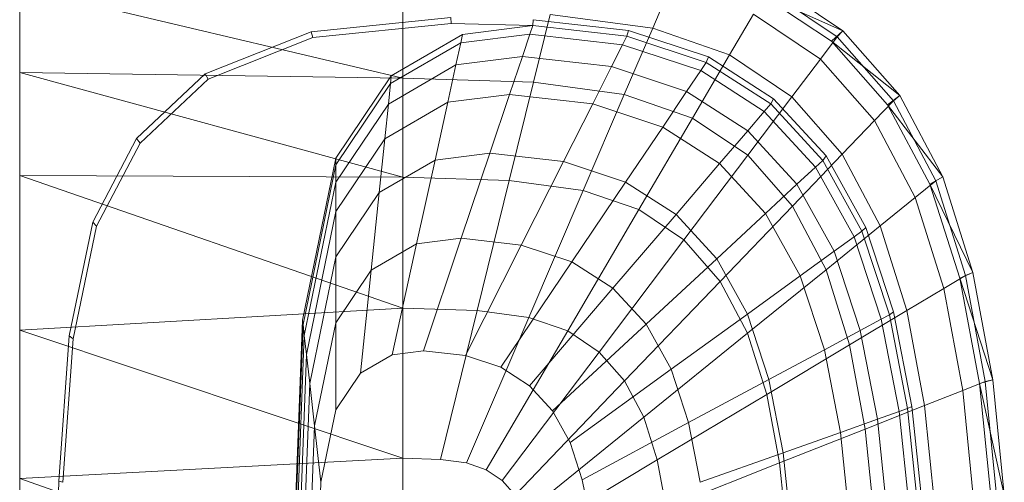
# Model space of a CAD drawing. Header units: metres. Extents: x 391.1 to 430.4, y 12.7 to 28.4.
# Tile 42 of 165: x 401.492 to 401.756, y 26.653 to 26.777. Entities that reach past the tile are written whole.
import ezdxf

# ---------------------------------------------------------------- set-up
doc = ezdxf.new("R2010")
doc.units = ezdxf.units.M
for name, color, linetype, lineweight in [('02_MOBILIARIO', 7, 'Continuous', 18), ('A-DETL-____-MBND', 7, 'Continuous', 18), ('A-GENM-____-OTLN', 7, 'Continuous', 18)]:
    doc.layers.add(name, color=color, linetype=linetype, lineweight=lineweight)

# ---------------------------------------------------------------- blocks, each defined once
blk = doc.blocks.new('Family - Rentamans PB-155389-02_TEL_P0')
at = {"layer": 'A-DETL-____-MBND', "color": 253, "true_color": 0xaaaaaa}
for p, q in [((0, 0.36146), (0, 0.00406)), ((0.22069, 0.33849), (0.20176, 0.35121)), ((0, 0.35008), (0, 0.32734)), ((0, 0.35008), (0.10273, 0.32574)), ((0.16971, 0.33917), (0.17461, 0.35061)), ((0.21918, 0.33686), (0.2005, 0.34941)), ((0.21762, 0.33569), (0.19894, 0.34814)), ((0.22069, 0.33849), (0.19894, 0.34814)), ((0.10273, 0.34405), (0.10273, 0.32574)), ((0.07816, 0.33823), (0.11557, 0.34199)), ((0.11566, 0.34041), (0.11557, 0.34199)), ((0.13755, 0.33987), (0.13769, 0.34144)), ((0.13769, 0.34144), (0.16318, 0.33856)), ((0.1422, 0.34287), (0.13772, 0.3247)), ((0.16971, 0.33917), (0.1422, 0.34287)), ((0.1903, 0.33203), (0.19671, 0.34296)), ((0.21467, 0.33089), (0.19671, 0.34296)), ((0.04977, 0.3269), (0.07816, 0.33823)), ((0.07861, 0.33669), (0.07816, 0.33823)), ((0.07861, 0.33669), (0.11566, 0.34041)), ((0.11566, 0.34041), (0.13755, 0.33987)), ((0.11875, 0.33749), (0.13755, 0.33987)), ((0.13678, 0.33756), (0.13755, 0.33987)), ((0.13755, 0.33987), (0.1628, 0.33702)), ((0.16971, 0.33917), (0.1621, 0.32141)), ((0.1628, 0.33702), (0.16318, 0.33856)), ((0.16318, 0.33856), (0.18466, 0.33146)), ((0.1903, 0.33203), (0.16971, 0.33917)), ((0.21762, 0.33569), (0.22069, 0.33849)), ((0.21918, 0.33686), (0.22069, 0.33849)), ((0.23596, 0.32112), (0.22069, 0.33849)), ((0.05051, 0.32548), (0.07861, 0.33669)), ((0.09963, 0.32643), (0.11875, 0.33749)), ((0.11825, 0.33522), (0.13678, 0.33756)), ((0.11875, 0.33749), (0.11825, 0.33522)), ((0.13476, 0.33156), (0.13678, 0.33756)), ((0.13678, 0.33756), (0.16165, 0.33475)), ((0.16165, 0.33475), (0.1628, 0.33702)), ((0.1628, 0.33702), (0.18406, 0.32998)), ((0.21467, 0.33089), (0.21918, 0.33686)), ((0.2327, 0.31866), (0.21762, 0.33569)), ((0.23596, 0.32112), (0.21762, 0.33569)), ((0.23426, 0.31971), (0.21918, 0.33686)), ((0.09941, 0.32432), (0.11825, 0.33522)), ((0.11825, 0.33522), (0.11696, 0.32931)), ((0.15867, 0.32886), (0.16165, 0.33475)), ((0.16165, 0.33475), (0.1826, 0.32782)), ((0.11696, 0.32931), (0.13476, 0.33156)), ((0.13135, 0.32141), (0.13476, 0.33156)), ((0.13476, 0.33156), (0.15867, 0.32886)), ((0.18036, 0.31508), (0.1903, 0.33203)), ((0.1826, 0.32782), (0.18406, 0.32998)), ((0.18406, 0.32998), (0.18466, 0.33146)), ((0.18406, 0.32998), (0.20135, 0.31889)), ((0.18466, 0.33146), (0.20212, 0.32026)), ((0.20704, 0.32079), (0.1903, 0.33203)), ((0.20704, 0.32079), (0.21467, 0.33089)), ((0.22917, 0.3144), (0.21467, 0.33089)), ((0, 0.32734), (0, 0.29972)), ((0.10273, 0.32574), (0, 0.32734)), ((0, 0.32734), (0.10273, 0.29924)), ((0.09884, 0.31884), (0.11696, 0.32931)), ((0.11696, 0.32931), (0.11476, 0.31932)), ((0.15363, 0.3189), (0.15867, 0.32886)), ((0.15867, 0.32886), (0.17881, 0.3222)), ((0.17881, 0.3222), (0.1826, 0.32782)), ((0.1826, 0.32782), (0.19963, 0.31689)), ((0.03136, 0.30959), (0.04977, 0.3269)), ((0.03228, 0.30834), (0.05051, 0.32548)), ((0.05051, 0.32548), (0.04977, 0.3269)), ((0.08473, 0.30435), (0.09963, 0.32643)), ((0.09941, 0.32432), (0.09963, 0.32643)), ((0.10273, 0.32574), (0.10273, 0.29924)), ((0.13772, 0.3247), (0.10273, 0.32574)), ((0.13772, 0.3247), (0.13123, 0.29839)), ((0.1621, 0.32141), (0.13772, 0.3247)), ((0.08473, 0.30256), (0.09941, 0.32432)), ((0.09941, 0.32432), (0.09884, 0.31884)), ((0.1724, 0.31269), (0.17881, 0.3222)), ((0.17881, 0.3222), (0.19518, 0.3117)), ((0.11476, 0.31932), (0.13135, 0.32141)), ((0.12606, 0.30567), (0.13135, 0.32141)), ((0.13135, 0.32141), (0.15363, 0.3189)), ((0.1621, 0.32141), (0.1511, 0.29571)), ((0.18036, 0.31508), (0.1621, 0.32141)), ((0.19519, 0.30512), (0.20704, 0.32079)), ((0.20135, 0.31889), (0.20212, 0.32026)), ((0.20212, 0.32026), (0.21621, 0.30495)), ((0.22054, 0.30543), (0.20704, 0.32079)), ((0.22917, 0.3144), (0.23426, 0.31971)), ((0.2327, 0.31866), (0.23596, 0.32112)), ((0.23426, 0.31971), (0.23596, 0.32112)), ((0.24562, 0.29825), (0.23426, 0.31971)), ((0.24746, 0.29938), (0.23596, 0.32112)), ((0.08473, 0.29792), (0.09884, 0.31884)), ((0.09788, 0.30955), (0.11476, 0.31932)), ((0.09884, 0.31884), (0.09788, 0.30955)), ((0.11476, 0.31932), (0.11135, 0.30381)), ((0.14581, 0.30344), (0.15363, 0.3189)), ((0.15363, 0.3189), (0.1724, 0.31269)), ((0.19518, 0.3117), (0.19963, 0.31689)), ((0.19963, 0.31689), (0.20135, 0.31889)), ((0.19963, 0.31689), (0.21338, 0.30196)), ((0.20135, 0.31889), (0.2153, 0.30374)), ((0.24405, 0.29737), (0.2327, 0.31866)), ((0.24746, 0.29938), (0.2327, 0.31866)), ((0.18036, 0.31508), (0.16597, 0.29056)), ((0.19519, 0.30512), (0.18036, 0.31508)), ((0.22054, 0.30543), (0.22917, 0.3144)), ((0.24008, 0.29377), (0.22917, 0.3144)), ((0.16244, 0.29794), (0.17239, 0.31269)), ((0.1724, 0.31269), (0.18765, 0.3029)), ((0.18765, 0.3029), (0.19518, 0.3117)), ((0.19518, 0.3117), (0.20839, 0.29735)), ((0.01958, 0.28716), (0.03136, 0.30959)), ((0.03228, 0.30834), (0.03136, 0.30959)), ((0.08473, 0.29006), (0.09788, 0.30955)), ((0.09788, 0.30955), (0.09638, 0.29516)), ((0.02062, 0.28613), (0.03228, 0.30834)), ((0.07584, 0.26096), (0.08473, 0.30435)), ((0.08473, 0.30256), (0.08473, 0.30435)), ((0.09638, 0.29516), (0.11135, 0.30381)), ((0.11135, 0.30381), (0.10642, 0.28138)), ((0.11135, 0.30381), (0.12606, 0.30567)), ((0.1184, 0.28289), (0.12606, 0.30567)), ((0.12606, 0.30567), (0.14581, 0.30344)), ((0.17806, 0.28244), (0.19519, 0.30512)), ((0.20717, 0.2915), (0.19519, 0.30512)), ((0.20717, 0.2915), (0.22054, 0.30542)), ((0.21338, 0.30196), (0.2153, 0.30374)), ((0.2153, 0.30374), (0.21621, 0.30495)), ((0.2153, 0.30374), (0.2258, 0.28478)), ((0.21621, 0.30495), (0.22681, 0.2858)), ((0.23071, 0.2862), (0.22054, 0.30543)), ((0.07598, 0.25981), (0.08473, 0.30256)), ((0.08473, 0.29792), (0.08473, 0.30256)), ((0.13449, 0.28107), (0.14581, 0.30344)), ((0.14581, 0.30344), (0.16244, 0.29794)), ((0.17596, 0.28926), (0.18765, 0.3029)), ((0.18765, 0.3029), (0.19996, 0.28953)), ((0.20839, 0.29735), (0.21338, 0.30196)), ((0.21338, 0.30196), (0.22372, 0.28328)), ((0, 0.29972), (0, 0.2583)), ((0.10273, 0.29924), (0, 0.29972)), ((0, 0.29972), (0.10273, 0.26415)), ((0.10273, 0.29924), (0.10273, 0.26415)), ((0.13123, 0.29839), (0.10273, 0.29924)), ((0.13123, 0.29839), (0.12265, 0.26356)), ((0.1511, 0.29571), (0.13123, 0.29839)), ((0.24405, 0.29737), (0.24746, 0.29938)), ((0.24562, 0.29825), (0.24746, 0.29938)), ((0.25554, 0.27371), (0.24746, 0.29938)), ((0.07631, 0.25683), (0.08473, 0.29792)), ((0.08473, 0.29792), (0.08473, 0.29006)), ((0.1511, 0.29571), (0.13653, 0.26169)), ((0.14804, 0.27659), (0.16244, 0.29794)), ((0.1511, 0.29571), (0.16597, 0.29056)), ((0.16244, 0.29794), (0.17596, 0.28926)), ((0.19996, 0.28953), (0.20839, 0.29735)), ((0.20839, 0.29735), (0.21834, 0.27939)), ((0.24008, 0.29377), (0.24562, 0.29825)), ((0.25202, 0.27221), (0.24405, 0.29737)), ((0.25554, 0.27371), (0.24405, 0.29737)), ((0.25359, 0.2729), (0.24562, 0.29825)), ((0.08473, 0.27788), (0.09638, 0.29516)), ((0.09638, 0.29516), (0.09423, 0.27433)), ((0.23071, 0.2862), (0.24008, 0.29377)), ((0.24775, 0.26941), (0.24008, 0.29377)), ((0.16597, 0.29056), (0.14692, 0.25809)), ((0.16597, 0.29056), (0.17805, 0.28244)), ((0.18781, 0.27134), (0.20717, 0.2915)), ((0.21618, 0.27446), (0.20717, 0.2915)), ((0.07689, 0.25177), (0.08473, 0.29006)), ((0.08473, 0.29006), (0.08473, 0.27788)), ((0.15906, 0.26952), (0.17596, 0.28926)), ((0.17596, 0.28926), (0.18688, 0.27741)), ((0.18688, 0.27741), (0.19996, 0.28953)), ((0.19996, 0.28953), (0.20923, 0.2728)), ((0.01327, 0.25673), (0.01958, 0.28716)), ((0.01437, 0.25599), (0.02062, 0.28613)), ((0.02062, 0.28613), (0.01958, 0.28716)), ((0.21618, 0.27446), (0.23071, 0.2862)), ((0.2258, 0.28478), (0.22681, 0.2858)), ((0.22681, 0.2858), (0.23426, 0.26319)), ((0.23785, 0.2635), (0.23071, 0.2862)), ((0.10642, 0.28138), (0.1184, 0.28289)), ((0.10826, 0.25273), (0.1184, 0.28289)), ((0.1184, 0.28289), (0.13449, 0.28107)), ((0.21834, 0.27939), (0.22372, 0.28328)), ((0.22372, 0.28328), (0.2258, 0.28478)), ((0.22372, 0.28328), (0.23099, 0.26122)), ((0.2258, 0.28478), (0.23317, 0.26239)), ((0.09423, 0.27433), (0.10642, 0.28138)), ((0.10642, 0.28138), (0.09989, 0.25167)), ((0.1195, 0.25146), (0.13449, 0.28107)), ((0.13449, 0.28107), (0.14804, 0.27659)), ((0.17805, 0.28244), (0.15537, 0.25241)), ((0.17805, 0.28244), (0.18781, 0.27134)), ((0.07778, 0.24394), (0.08473, 0.27788)), ((0.08473, 0.27788), (0.08473, 0.26025)), ((0.16795, 0.25986), (0.18688, 0.27741)), ((0.18688, 0.27741), (0.19509, 0.26258)), ((0.20923, 0.2728), (0.21834, 0.27939)), ((0.21834, 0.27939), (0.22533, 0.25818)), ((0.12897, 0.24833), (0.14804, 0.27659)), ((0.14804, 0.27659), (0.15906, 0.26952)), ((0.08473, 0.26025), (0.09423, 0.27433)), ((0.09423, 0.27433), (0.09137, 0.24674)), ((0.19509, 0.26258), (0.20923, 0.2728)), ((0.19515, 0.25746), (0.21618, 0.27446)), ((0.20923, 0.2728), (0.21574, 0.25304)), ((0.22251, 0.25433), (0.21618, 0.27446)), ((0.24775, 0.26941), (0.25359, 0.2729)), ((0.25202, 0.27221), (0.25554, 0.27371)), ((0.2573, 0.24402), (0.25202, 0.27221)), ((0.26089, 0.24493), (0.25202, 0.27221)), ((0.25359, 0.2729), (0.25554, 0.27371)), ((0.25887, 0.24449), (0.25359, 0.2729)), ((0.26089, 0.24493), (0.25554, 0.27371)), ((0.13667, 0.24339), (0.15906, 0.26952)), ((0.15906, 0.26952), (0.16795, 0.25986)), ((0.18781, 0.27134), (0.16218, 0.24466)), ((0.18781, 0.27134), (0.19515, 0.25746)), ((0.23785, 0.2635), (0.24775, 0.26941)), ((0.25282, 0.2421), (0.24775, 0.26941)), ((0.10273, 0.26415), (0, 0.2583)), ((0.10273, 0.26415), (0.10273, 0.22395)), ((0.12264, 0.26356), (0.10273, 0.26415)), ((0.12264, 0.26356), (0.11281, 0.22365)), ((0.11983, 0.2227), (0.13653, 0.26169)), ((0.12264, 0.26356), (0.13653, 0.26169)), ((0.13653, 0.26169), (0.14692, 0.25809)), ((0.17464, 0.24778), (0.19509, 0.26258)), ((0.19509, 0.26258), (0.20086, 0.24506)), ((0.22251, 0.25433), (0.23785, 0.2635)), ((0.23099, 0.26122), (0.23317, 0.26239)), ((0.23317, 0.26239), (0.23426, 0.26319)), ((0.23317, 0.26239), (0.23806, 0.23729)), ((0.23426, 0.26319), (0.23919, 0.23784)), ((0.24258, 0.23805), (0.23785, 0.2635)), ((0.07287, 0.18276), (0.07584, 0.26096)), ((0.07304, 0.18276), (0.07598, 0.25981)), ((0.07598, 0.25981), (0.07584, 0.26096)), ((0.07631, 0.25683), (0.07598, 0.25981)), ((0.07907, 0.2326), (0.08473, 0.26025)), ((0.08473, 0.26025), (0.08473, 0.23691)), ((0.14288, 0.23664), (0.16795, 0.25986)), ((0.16795, 0.25986), (0.17464, 0.24778)), ((0.22533, 0.25818), (0.23099, 0.26122)), ((0.23099, 0.26122), (0.2358, 0.23649)), ((0, 0.2583), (0, 0.2185)), ((0, 0.2583), (0.10273, 0.22395)), ((0.01046, 0.21786), (0.01327, 0.25673)), ((0.01437, 0.25599), (0.01327, 0.25673)), ((0.074, 0.19601), (0.07631, 0.25683)), ((0.07689, 0.25177), (0.07631, 0.25683)), ((0.14692, 0.25809), (0.12509, 0.22088)), ((0.14692, 0.25809), (0.15537, 0.25241)), ((0.19515, 0.25746), (0.16731, 0.23496)), ((0.19515, 0.25746), (0.20031, 0.24107)), ((0.21574, 0.25304), (0.22533, 0.25818)), ((0.22533, 0.25818), (0.22995, 0.23441)), ((0.01159, 0.21751), (0.01437, 0.25599)), ((0.20031, 0.24107), (0.22251, 0.25433)), ((0.2267, 0.23178), (0.22251, 0.25433)), ((0.07426, 0.18276), (0.07689, 0.25177)), ((0.07689, 0.25177), (0.07778, 0.24394)), ((0.09137, 0.24674), (0.09989, 0.25167)), ((0.09989, 0.25167), (0.10826, 0.25273)), ((0.10826, 0.25273), (0.1195, 0.25146)), ((0.1195, 0.25146), (0.12897, 0.24833)), ((0.15537, 0.25241), (0.12937, 0.21801)), ((0.15537, 0.25241), (0.16218, 0.24466)), ((0.20086, 0.24506), (0.21574, 0.25304)), ((0.21574, 0.25304), (0.22004, 0.23089)), ((0.12897, 0.24833), (0.13667, 0.24339)), ((0.08473, 0.23691), (0.09137, 0.24674)), ((0.14756, 0.2282), (0.17464, 0.24778)), ((0.17464, 0.24778), (0.17934, 0.23351)), ((0.07545, 0.18276), (0.07778, 0.24394)), ((0.07778, 0.24394), (0.07907, 0.2326)), ((0.16218, 0.24466), (0.13282, 0.21409)), ((0.13667, 0.24339), (0.14288, 0.23664)), ((0.16218, 0.24466), (0.16731, 0.23496)), ((0.17934, 0.23351), (0.20086, 0.24506)), ((0.20086, 0.24506), (0.20468, 0.22542)), ((0.25282, 0.2421), (0.25887, 0.24449)), ((0.2573, 0.24402), (0.26089, 0.24493)), ((0.26035, 0.21386), (0.2573, 0.24402)), ((0.26398, 0.21415), (0.2573, 0.24402)), ((0.25887, 0.24449), (0.26089, 0.24493)), ((0.26192, 0.2141), (0.25887, 0.24449)), ((0.26398, 0.21415), (0.26089, 0.24493)), ((0.20031, 0.24107), (0.17092, 0.2235)), ((0.20031, 0.24107), (0.20372, 0.22269)), ((0.24258, 0.23805), (0.25282, 0.2421)), ((0.25575, 0.21289), (0.25282, 0.2421)), ((0.2267, 0.23178), (0.24258, 0.23805)), ((0.23806, 0.23729), (0.23919, 0.23784)), ((0.23919, 0.23784), (0.24205, 0.21072)), ((0.24532, 0.21083), (0.24258, 0.23805)), ((0.08078, 0.21759), (0.08473, 0.23691)), ((0.16731, 0.23496), (0.13541, 0.20918)), ((0.14288, 0.23664), (0.14756, 0.2282)), ((0.16731, 0.23496), (0.17092, 0.2235)), ((0.22995, 0.23441), (0.2358, 0.23649)), ((0.2358, 0.23649), (0.23806, 0.2373)), ((0.2358, 0.23649), (0.23859, 0.21004)), ((0.23806, 0.23729), (0.24088, 0.21045)), ((0.07717, 0.18276), (0.07907, 0.2326)), ((0.08078, 0.21759), (0.07907, 0.2326)), ((0.15084, 0.21822), (0.17934, 0.23351)), ((0.17934, 0.23351), (0.18245, 0.21752)), ((0.22004, 0.23089), (0.22995, 0.23441)), ((0.22995, 0.23441), (0.23263, 0.20898)), ((0.20373, 0.22269), (0.2267, 0.23177)), ((0.20468, 0.22542), (0.22004, 0.23089)), ((0.22004, 0.23089), (0.22254, 0.20719)), ((0.22913, 0.20764), (0.2267, 0.23178)), ((0.14756, 0.2282), (0.15084, 0.21822)), ((0.18245, 0.21752), (0.20468, 0.22542)), ((0.20468, 0.22542), (0.20689, 0.20442)), ((0.10273, 0.22395), (0, 0.2185)), ((0.10273, 0.22395), (0.10273, 0.18276)), ((0.10273, 0.22395), (0.11281, 0.22365)), ((0.11281, 0.22365), (0.11983, 0.2227)), ((0.11983, 0.2227), (0.12509, 0.22088)), ((0.17092, 0.2235), (0.13724, 0.20338)), ((0.17092, 0.2235), (0.1733, 0.21066)), ((0.20373, 0.22269), (0.1733, 0.21066)), ((0.20373, 0.22269), (0.2057, 0.20303)), ((0.12509, 0.22088), (0.12937, 0.21801)), ((0, 0.2185), (0, 0.18276)), ((0, 0.2185), (0.10273, 0.18276)), ((0.00965, 0.18276), (0.01046, 0.21786)), ((0.01159, 0.21751), (0.01046, 0.21786)), ((0.07945, 0.18276), (0.08078, 0.21759)), ((0.12937, 0.21801), (0.13282, 0.21409)), ((0.15084, 0.21822), (0.15302, 0.20705))]:
    blk.add_line(p, q, dxfattribs=at)
blk = doc.blocks.new('Family - LONDR55-XX_ZZ-ARQ-CAA-M3D-Londres55-155345-02_TEL_P0')
at = {"layer": 'A-GENM-____-OTLN', "color": 253, "true_color": 0xaaaaaa}
blk.add_line((0.6, 0.03), (0, 0.03), dxfattribs=at)
blk = doc.blocks.new('Family - Mirall PB-155794-02_TEL_P0')
blk.add_blockref('Family - LONDR55-XX_ZZ-ARQ-CAA-M3D-Londres55-155345-02_TEL_P0', (0, 0))
blk = doc.blocks.new('LONDR55-XX_ZZ-ARQ-CAA-M3D-Londres55_ifc-1-02_TEL_P0')
at = {"layer": '02_MOBILIARIO', "color": 253, "lineweight": 18, "true_color": 0xaaaaaa}
blk.add_blockref('Family - Rentamans PB-155389-02_TEL_P0', (401.49193, 26.43532), dxfattribs=at)
at = {"layer": 'A-GENM-____-OTLN', "color": 253, "lineweight": 18, "true_color": 0xaaaaaa, "rotation": 270}
blk.add_blockref('Family - Mirall PB-155794-02_TEL_P0', (401.46193, 26.91762), dxfattribs=at)

msp = doc.modelspace()

# ---------------------------------------------------------------- block references
at = {"lineweight": 5}
msp.add_blockref('LONDR55-XX_ZZ-ARQ-CAA-M3D-Londres55_ifc-1-02_TEL_P0', (0, 0), dxfattribs=at)

doc.saveas('drawing.dxf')
